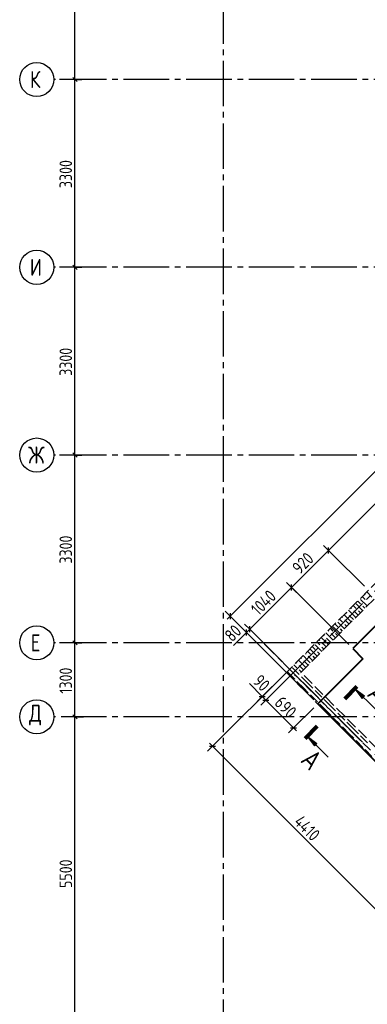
# Model space of a CAD drawing. Header units: millimetres. Extents: x 40580 to 1168286, y -220995 to 81020.
# Tile 126 of 194: x 429640 to 435753, y -119151 to -101847. Entities that reach past the tile are written whole.
import ezdxf

# ---------------------------------------------------------------- set-up
doc = ezdxf.new("R2010")
doc.units = ezdxf.units.MM
for name, pattern in [('______2', [270, 200, -70]), ('______5', [1100, 800, -100, 100, -100]), ('CENTER', [2, 1.25, -0.25, 0.25, -0.25])]:
    doc.linetypes.add(name, pattern=pattern)
for name, color, linetype, lineweight in [('Standard', 7, 'Continuous', 25), ('ЖБ Перекрытие верхний уровень', 7, 'Continuous', 35), ('ОСИ', 7, 'CENTER', 15), ('Основная', 7, 'Continuous', 40), ('Узлы символ', 7, 'Continuous', 25)]:
    doc.layers.add(name, color=color, linetype=linetype, lineweight=lineweight)
doc.layers.add('ЖБ Стена верхний уровень', color=7, linetype='______2', true_color=0x656565)
doc.layers.add('Размерная выноска', color=7, linetype='Continuous')
doc.layers.add('Тонкие', color=7, linetype='Continuous')
doc.styles.add('GOST 2.304-81', font='txt')
doc.styles.add('ISOCPEUR', font='isocpeur.ttf')

msp = doc.modelspace()

# ---------------------------------------------------------------- hatches: boundary and pattern name
at = {"layer": 'Узлы символ', "linetype": 'Continuous', "lineweight": 13, "transparency": 33554687}
for points in [[(435660, -113773.9), (435532.7, -113604.2), (435702.4, -113731.4)], [(434822.6, -114611.2), (434695.4, -114441.5), (434865.1, -114568.8)]]:
    msp.add_hatch(color=7, dxfattribs=at).paths.add_polyline_path(points, flags=16)

# ---------------------------------------------------------------- linework, layer by layer
at = {"layer": 'Standard', "color": 7, "linetype": 'Continuous', "lineweight": -3, "transparency": 33554687}
for p, q in [((430610.2, -102898.5), (430610.2, -99598.5)), ((430610.2, -106198.5), (430610.2, -102898.5)), ((440759.8, -104913.4), (433342.2, -112330.9)), ((430610.2, -109498.5), (430610.2, -106198.5)), ((435070.2, -111174), (437021.8, -109222.3)), ((430610.2, -112798.5), (430610.2, -109498.5)), ((434419.7, -111824.5), (435070.2, -111174)), ((433342.2, -112330.9), (433289.2, -112384)), ((433627.7, -112616.5), (433574.7, -112669.5)), ((433627.7, -112616.5), (433684.3, -112559.9)), ((430610.2, -114098.5), (430610.2, -112798.5)), ((433905.2, -113741.9), (433852.1, -113688.8)), ((433905.2, -113741.9), (433968.8, -113805.5)), ((433968.8, -113805.5), (434456.7, -114293.4)), ((434456.7, -114293.4), (434509.7, -114346.5)), ((433030.5, -114616.5), (432977.5, -114563.5)), ((433030.5, -114616.5), (436148.8, -117734.9))]:
    msp.add_line(p, q, dxfattribs=at)
at = {"layer": 'Standard', "color": 251, "linetype": 'Continuous', "lineweight": -3, "true_color": 0x656565, "transparency": 33554687}
for p, q in [((430610.2, -102898.5), (430485.2, -102898.5)), ((430610.2, -102898.5), (430735.2, -102898.5)), ((430610.2, -106198.5), (430485.2, -106198.5)), ((430610.2, -106198.5), (430735.2, -106198.5)), ((430610.2, -109498.5), (430485.2, -109498.5)), ((430610.2, -109498.5), (430735.2, -109498.5)), ((435070.2, -111174), (434981.9, -111085.6)), ((435070.2, -111174), (435158.6, -111262.4)), ((434419.7, -111824.5), (434331.3, -111736.1)), ((434419.7, -111824.5), (434508.1, -111912.9)), ((433342.2, -112330.9), (433253.8, -112242.6)), ((433342.2, -112330.9), (433430.6, -112419.3)), ((433342.2, -112330.9), (434810, -113798.7)), ((433684.3, -112559.9), (433595.9, -112471.5)), ((433627.7, -112616.5), (433539.4, -112528.1)), ((433627.7, -112616.5), (433716.1, -112704.8)), ((433627.7, -112616.5), (434810, -113798.7)), ((433684.3, -112559.9), (433772.7, -112648.3)), ((430610.2, -112798.5), (430485.2, -112798.5)), ((430610.2, -112798.5), (430735.2, -112798.5)), ((433030.5, -114616.5), (434329.2, -113317.9)), ((433905.2, -113741.9), (433993.5, -113653.5)), ((433905.2, -113741.9), (433816.8, -113830.3)), ((433968.8, -113805.5), (433880.4, -113893.9)), ((433968.8, -113805.5), (434057.2, -113717.1)), ((434456.7, -114293.4), (434810, -113940.1)), ((430610.2, -114098.5), (430485.2, -114098.5)), ((430610.2, -114098.5), (430735.2, -114098.5)), ((430610.2, -114098.5), (430760.2, -114098.5)), ((434456.7, -114293.4), (434545.1, -114205)), ((434456.7, -114293.4), (434368.3, -114381.8)), ((433030.5, -114616.5), (433118.9, -114528.2)), ((433030.5, -114616.5), (432942.1, -114704.9))]:
    msp.add_line(p, q, dxfattribs=at)
at = {"layer": 'Standard', "color": 7, "linetype": 'Continuous', "lineweight": 25, "transparency": 33554687}
for p, q in [((430647.7, -102936), (430572.7, -102861)), ((430647.7, -106236), (430572.7, -106161)), ((430647.7, -109536), (430572.7, -109461)), ((435070.2, -111227), (435070.2, -111120.9)), ((434419.7, -111877.5), (434419.7, -111771.5)), ((433342.2, -112277.9), (433342.2, -112384)), ((433627.7, -112669.5), (433627.7, -112563.4)), ((433684.3, -112612.9), (433684.3, -112506.9)), ((430647.7, -112836), (430572.7, -112761)), ((433852.1, -113741.9), (433958.2, -113741.9)), ((433915.8, -113805.5), (434021.8, -113805.5)), ((430647.7, -114136), (430572.7, -114061)), ((434403.7, -114293.4), (434509.7, -114293.4)), ((432977.5, -114616.5), (433083.5, -114616.5))]:
    msp.add_line(p, q, dxfattribs=at)
at = {"layer": 'Standard', "color": 251, "linetype": 'Continuous', "lineweight": -3, "true_color": 0x656565, "transparency": 33554687}
for points in [[(430610.2, -102898.5), (430593.2, -102898.5), (430593.2, -102898.5), (430593.2, -102898.5), (430593.2, -102898.5), (430593.2, -102898.5), (430593.2, -102898.5), (430593.2, -102898.5), (430593.2, -102898.5), (430339.6, -102898.5)], [(430610.2, -106198.5), (430593.2, -106198.5), (430593.2, -106198.5), (430593.2, -106198.5), (430593.2, -106198.5), (430593.2, -106198.5), (430593.2, -106198.5), (430593.2, -106198.5), (430593.2, -106198.5), (430593.2, -106198.5), (430593.2, -106198.5), (430339.6, -106198.5)], [(430610.2, -109498.5), (430593.2, -109498.5), (430593.2, -109498.5), (430593.2, -109498.5), (430593.2, -109498.5), (430593.2, -109498.5), (430593.2, -109498.5), (430593.2, -109498.5), (430593.2, -109498.5), (430593.2, -109498.5), (430593.2, -109498.5), (430593.2, -109498.5), (430593.2, -109498.5), (430339.6, -109498.5)], [(435070.2, -111174), (435131, -111234.7), (435131, -111234.7), (435700.9, -111804.7)], [(434419.7, -111824.5), (434452.3, -111857.1), (434452.3, -111857.1), (435425.2, -112830)], [(433684.3, -112559.9), (433685, -112560.6), (433685, -112560.6), (434866.6, -113742.1)], [(430610.2, -112798.5), (430593.2, -112798.5), (430593.2, -112798.5), (430593.2, -112798.5), (430593.2, -112798.5), (430593.2, -112798.5), (430593.2, -112798.5), (430593.2, -112798.5), (430593.2, -112798.5), (430593.2, -112798.5), (430593.2, -112798.5), (430593.2, -112798.5), (430593.2, -112798.5), (430593.2, -112798.5), (430593.2, -112798.5), (430339.6, -112798.5)], [(433905.2, -113741.9), (433917.2, -113729.9), (433917.2, -113729.9), (434258.4, -113388.6)], [(433968.8, -113805.5), (433980.8, -113793.5), (433980.8, -113793.5), (434322.1, -113452.2)]]:
    msp.add_lwpolyline(points, dxfattribs=at)
at = {"layer": 'Standard', "color": 7, "linetype": 'Continuous', "lineweight": -3, "transparency": 33554687}
for points in [[(433684.3, -112559.9), (433971.7, -112272.5), (433971.7, -112272.5), (434419.7, -111824.5)], [(430610.2, -119598.5), (430610.2, -117169.8), (430610.2, -117169.8), (430610.2, -114098.5)]]:
    msp.add_lwpolyline(points, dxfattribs=at)
at = {"layer": 'ЖБ Перекрытие верхний уровень', "color": 7, "linetype": 'Continuous', "lineweight": -3, "transparency": 33554687}
msp.add_line((435036.3, -113713.9), (434880.7, -113869.4), dxfattribs=at)
at = {"layer": 'ЖБ Стена верхний уровень', "color": 251, "linetype": '______2', "lineweight": -3, "true_color": 0x656565, "transparency": 33554687}
for p, q in [((440544.6, -107102.4), (434329.2, -113317.9)), ((434583.7, -113317.9), (440671.9, -107229.7)), ((434329.2, -113317.9), (434456.4, -113445.2)), ((436118.1, -114852.3), (434583.7, -113317.9)), ((434456.4, -113445.2), (435990.9, -114979.6))]:
    msp.add_line(p, q, dxfattribs=at)
at = {"layer": 'ЖБ Стена верхний уровень', "color": 9, "linetype": 'Continuous', "lineweight": -3, "true_color": 0xc7c7c7, "transparency": 33554687}
for p, q in [((435703.3, -111943.7), (435714.9, -111955.3)), ((435834.9, -111995.3), (435743.3, -111903.7)), ((435554.9, -112115.3), (435670.6, -112231)), ((435583.3, -112063.7), (435634.9, -112115.3)), ((435634.9, -112035.3), (435750.6, -112151)), ((435674.9, -111995.3), (435663.3, -111983.7)), ((435714.9, -112035.3), (435674.9, -111995.3)), ((435434.9, -112395.3), (435343.3, -112303.7)), ((435383.3, -112263.7), (435394.9, -112275.3)), ((435514.9, -112315.3), (435423.3, -112223.7)), ((435463.3, -112183.7), (435474.9, -112195.3)), ((435514.9, -112155.3), (435503.3, -112143.7)), ((435554.9, -112195.3), (435514.9, -112155.3)), ((435514.9, -112235.3), (435590.6, -112311)), ((435594.9, -112235.3), (435630.6, -112271)), ((435674.9, -112155.3), (435710.6, -112191)), ((435183.3, -112463.7), (435234.9, -112515.3)), ((435234.9, -112435.3), (435350.6, -112551)), ((435274.9, -112395.3), (435263.3, -112383.7)), ((435314.9, -112435.3), (435274.9, -112395.3)), ((435303.3, -112343.7), (435314.9, -112355.3)), ((435354.9, -112395.3), (435430.6, -112471)), ((435354.9, -112475.3), (435390.6, -112511)), ((435434.9, -112315.3), (435510.6, -112391)), ((435434.9, -112395.3), (435470.6, -112431)), ((435514.9, -112315.3), (435550.6, -112351)), ((435114.9, -112715.3), (435023.3, -112623.7)), ((435063.3, -112583.7), (435074.9, -112595.3)), ((435114.9, -112555.3), (435103.3, -112543.7)), ((435154.9, -112595.3), (435114.9, -112555.3)), ((435114.9, -112635.3), (435190.6, -112711)), ((435154.9, -112515.3), (435270.6, -112631)), ((435194.9, -112635.3), (435230.6, -112671)), ((435274.9, -112555.3), (435310.6, -112591)), ((434874.9, -112795.3), (434863.3, -112783.7)), ((434914.9, -112835.3), (434874.9, -112795.3)), ((434903.3, -112743.7), (434914.9, -112755.3)), ((435034.9, -112795.3), (434943.3, -112703.7)), ((434954.9, -112795.3), (435030.6, -112871)), ((434983.3, -112663.7), (434994.9, -112675.3)), ((435034.9, -112715.3), (435110.6, -112791)), ((435034.9, -112795.3), (435070.6, -112831)), ((435114.9, -112715.3), (435150.6, -112751)), ((434663.3, -112983.7), (434674.9, -112995.3)), ((434714.9, -112955.3), (434703.3, -112943.7)), ((434754.9, -112995.3), (434714.9, -112955.3)), ((434754.9, -112915.3), (434870.6, -113031)), ((434783.3, -112863.7), (434834.9, -112915.3)), ((434834.9, -112835.3), (434950.6, -112951)), ((434874.9, -112955.3), (434910.6, -112991)), ((434954.9, -112875.3), (434990.6, -112911)), ((434503.3, -113143.7), (434514.9, -113155.3)), ((434634.9, -113195.3), (434543.3, -113103.7)), ((434583.3, -113063.7), (434594.9, -113075.3)), ((434714.9, -113115.3), (434623.3, -113023.7)), ((434634.9, -113115.3), (434710.6, -113191)), ((434714.9, -113035.3), (434790.6, -113111)), ((434714.9, -113115.3), (434750.6, -113151)), ((434794.9, -113035.3), (434830.6, -113071)), ((434354.9, -113315.3), (434470.6, -113431)), ((434383.3, -113263.7), (434434.9, -113315.3)), ((434434.9, -113235.3), (434550.6, -113351)), ((434474.9, -113195.3), (434463.3, -113183.7)), ((434514.9, -113235.3), (434474.9, -113195.3)), ((434554.9, -113195.3), (434630.6, -113271)), ((434554.9, -113275.3), (434590.6, -113311)), ((434634.9, -113195.3), (434670.6, -113231)), ((434470.6, -113431), (434474.9, -113435.3)), ((434474.9, -113355.3), (434510.6, -113391)), ((434510.6, -113391), (434594.9, -113475.3)), ((434634.9, -113595.3), (434514.9, -113475.3)), ((434550.6, -113351), (434554.9, -113355.3)), ((434714.9, -113515.3), (434594.9, -113395.3)), ((434634.9, -113515.3), (434714.9, -113595.3)), ((434714.9, -113515.3), (434794.9, -113595.3)), ((434634.9, -113595.3), (434714.9, -113675.3)), ((434714.9, -113595.3), (434834.9, -113715.3)), ((434834.9, -113635.3), (434954.9, -113755.3)), ((434754.9, -113715.3), (434874.9, -113835.3)), ((434874.9, -113755.3), (434994.9, -113875.3)), ((435114.9, -113915.3), (434994.9, -113795.3)), ((435034.9, -113995.3), (434914.9, -113875.3)), ((435034.9, -113915.3), (435114.9, -113995.3)), ((435034.9, -113995.3), (435114.9, -114075.3)), ((435114.9, -113915.3), (435194.9, -113995.3)), ((435114.9, -113995.3), (435234.9, -114115.3)), ((435154.9, -114115.3), (435274.9, -114235.3)), ((435234.9, -114035.3), (435354.9, -114155.3)), ((435274.9, -114155.3), (435394.9, -114275.3)), ((435514.9, -114315.3), (435394.9, -114195.3)), ((435434.9, -114395.3), (435314.9, -114275.3)), ((435434.9, -114315.3), (435514.9, -114395.3)), ((435514.9, -114315.3), (435594.9, -114395.3)), ((435434.9, -114395.3), (435514.9, -114475.3)), ((435514.9, -114395.3), (435634.9, -114515.3)), ((435554.9, -114515.3), (435674.9, -114635.3)), ((435634.9, -114435.3), (435754.9, -114555.3)), ((435674.9, -114555.3), (435794.9, -114675.3)), ((435834.9, -114795.3), (435714.9, -114675.3))]:
    msp.add_line(p, q, dxfattribs=at)
at = {"layer": 'ОСИ', "color": 8, "linetype": '______5', "lineweight": -3, "transparency": 33554687}
for p, q in [((433217.9, -88268.5), (433217.9, -121308.5)), ((434322.1, -113452.2), (445065.9, -102708.4)), ((439967.9, -102898.5), (430239.6, -102898.5)), ((439967.9, -106198.5), (430239.6, -106198.5)), ((439967.9, -109498.5), (430239.6, -109498.5)), ((446567.9, -112798.5), (430239.6, -112798.5)), ((441114.6, -119990.2), (433944.8, -112820.4)), ((434322.1, -113452.2), (434322.1, -113452.2)), ((434322.1, -113452.2), (434322.1, -113452.2)), ((446567.9, -114098.5), (430239.6, -114098.5)), ((446567.9, -114098.5), (430239.6, -114098.5))]:
    msp.add_line(p, q, dxfattribs=at)
at = {"layer": 'ОСИ', "color": 7, "linetype": 'Continuous', "lineweight": -3, "transparency": 33554687}
for centre in [(429939.6, -102898.5), (429939.6, -106198.5), (429939.6, -109498.5), (429939.6, -112798.5), (429939.6, -114098.5), (429939.6, -114098.5)]:
    msp.add_circle(centre, 300, dxfattribs=at)
at = {"layer": 'Основная', "transparency": 33554687}
for p, q in [((436146.4, -112250.1), (435495.9, -112900.7)), ((435495.9, -112900.7), (435672.7, -113077.5)), ((435672.7, -113077.5), (434880.7, -113869.4)), ((434880.7, -113869.4), (437447.5, -116436.2))]:
    msp.add_line(p, q, dxfattribs=at)
at = {"layer": 'Размерная выноска', "color": 7, "linetype": 'Continuous', "lineweight": -3, "transparency": 33554687}
for p, q in [((433627.7, -112616.5), (433401.5, -112842.7)), ((433905.2, -113741.9), (433678.9, -113515.6)), ((433968.8, -113805.5), (434180.9, -114017.6))]:
    msp.add_line(p, q, dxfattribs=at)
at = {"layer": 'Тонкие', "lineweight": 100}
for p, q in [((435356, -113780.9), (435568.1, -113568.8)), ((434872.1, -114264.8), (434660, -114476.9))]:
    msp.add_line(p, q, dxfattribs=at)
at = {"layer": 'Узлы символ', "color": 7, "linetype": 'Continuous', "lineweight": 13, "transparency": 33554687}
for p, q in [((435532.7, -113604.2), (435899.9, -113971.3)), ((435532.7, -113604.2), (435532.7, -113604.2)), ((435532.7, -113604.2), (435532.7, -113604.2)), ((435532.7, -113604.2), (435532.7, -113604.2)), ((435532.7, -113604.2), (435702.4, -113731.4)), ((435660, -113773.9), (435532.7, -113604.2)), ((435702.4, -113731.4), (435660, -113773.9)), ((435681.2, -113752.7), (435691.8, -113763.3)), ((434695.4, -114441.5), (435062.5, -114808.7)), ((434695.4, -114441.5), (434695.4, -114441.5)), ((434695.4, -114441.5), (434695.4, -114441.5)), ((434695.4, -114441.5), (434695.4, -114441.5)), ((434695.4, -114441.5), (434865.1, -114568.8)), ((434822.6, -114611.2), (434695.4, -114441.5)), ((434865.1, -114568.8), (434822.6, -114611.2)), ((434843.8, -114590), (434854.5, -114600.6))]:
    msp.add_line(p, q, dxfattribs=at)

# ---------------------------------------------------------------- texts
at = {"layer": 'Standard', "color": 7, "linetype": 'Continuous', "lineweight": 25, "transparency": 33554687, "char_height": 220, "attachment_point": 7, "style": 'GOST 2.304-81'}
for s, insert, width, rotation in [('3300', (430560.2, -104806.5), 641.476, 90), ('3300', (430560.2, -108106.5), 641.476, 90), ('3300', (430560.2, -111406.5), 641.476, 90), ('920', (434565.8, -111607.6), 531.968, 45), ('1040', (433839.7, -112333.7), 625.743, 45), ('80', (433377.8, -112795.7), 391.311, 45), ('1300', (430560.1, -113690.9), 610.159, 90), ('90', (433726, -113492), 391.315, 315), ('690', (434104.3, -113870.3), 531.964, 315), ('4410', (434448.1, -115963.4), 625.743, 315), ('5500', (430560.2, -117106.5), 641.476, 90)]:
    msp.add_mtext(s, dxfattribs=dict(at, insert=insert, width=width, rotation=rotation))
at = {"layer": 'ОСИ', "color": 7, "linetype": 'Continuous', "lineweight": 25, "transparency": 33554687, "char_height": 300, "attachment_point": 7, "style": 'ISOCPEUR'}
for s, insert, width in [('\\W0.80;К', (429819.6, -103048.5), 359.83), ('\\W0.80;И', (429819.6, -106348.5), 359.83), ('\\W0.83;Ж', (429789.6, -109648.5), 425), ('\\W0.78;Е', (429834.6, -112948.5), 326.853), ('\\W0.82;Д', (429804.6, -114248.5), 392.649)]:
    msp.add_mtext(s, dxfattribs=dict(at, insert=insert, width=width))
at = {"layer": 'Узлы символ', "color": 7, "linetype": 'Continuous', "lineweight": -3, "transparency": 33554687, "char_height": 350, "width": 458.088, "attachment_point": 7, "rotation": 315, "style": 'ISOCPEUR'}
for insert in [(435730.2, -113716.6), (434561, -114880.4)]:
    msp.add_mtext('\\W0.82;А', dxfattribs=dict(at, insert=insert))

doc.saveas('drawing.dxf')
